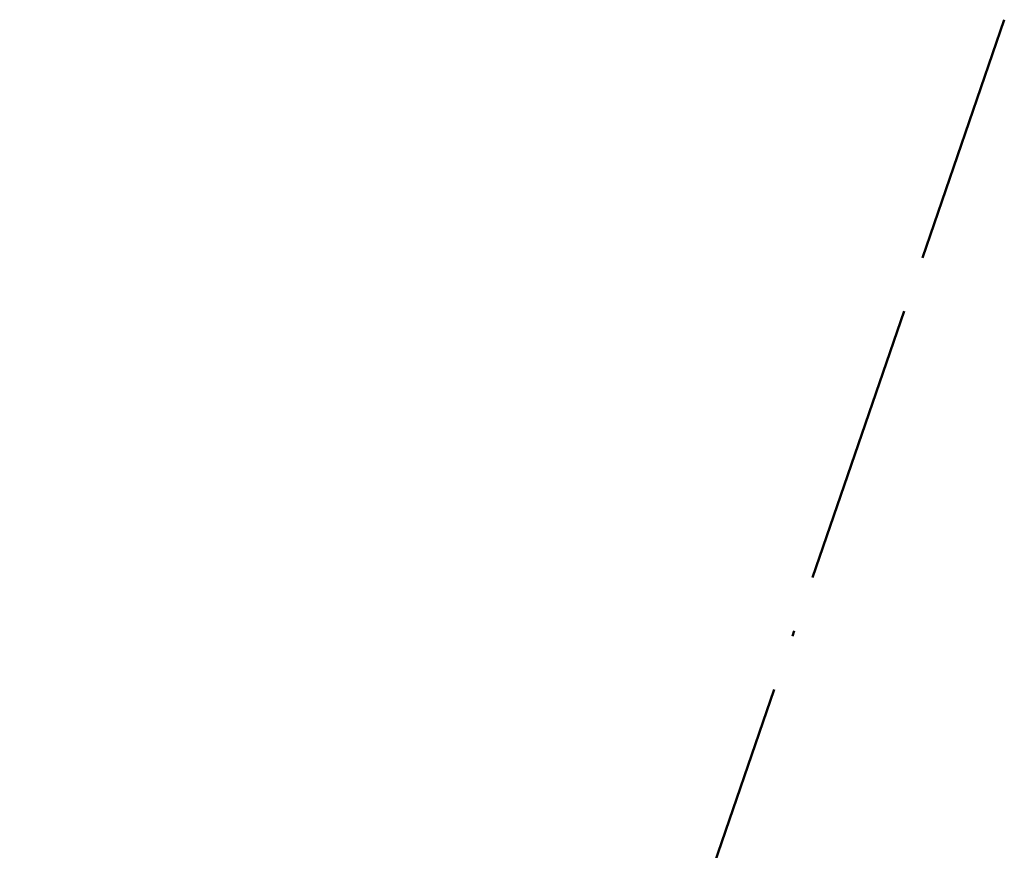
# Model space of a CAD drawing. Header units: metres. Extents: x 131295 to 132236, y 397710 to 398702.
# Tile 61 of 127: x 131489 to 131506, y 398035 to 398049. Entities that reach past the tile are written whole.
import ezdxf

# ---------------------------------------------------------------- set-up
doc = ezdxf.new("R2010")
doc.units = ezdxf.units.M
doc.linetypes.add('AL-BLADSCHEIDING', pattern=[13, 5, -1, 0, -1, 5, -1])
doc.layers.add('X-AL-bladscheiding', color=4, linetype='AL-BLADSCHEIDING', lineweight=50)

msp = doc.modelspace()

# ---------------------------------------------------------------- linework, layer by layer
at = {"layer": 'X-AL-bladscheiding', "flags": 128}
msp.add_lwpolyline([(131487.9274980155, 397995.6499946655), (131506.4129189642, 398049.4283111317)], dxfattribs=at)

doc.saveas('drawing.dxf')
